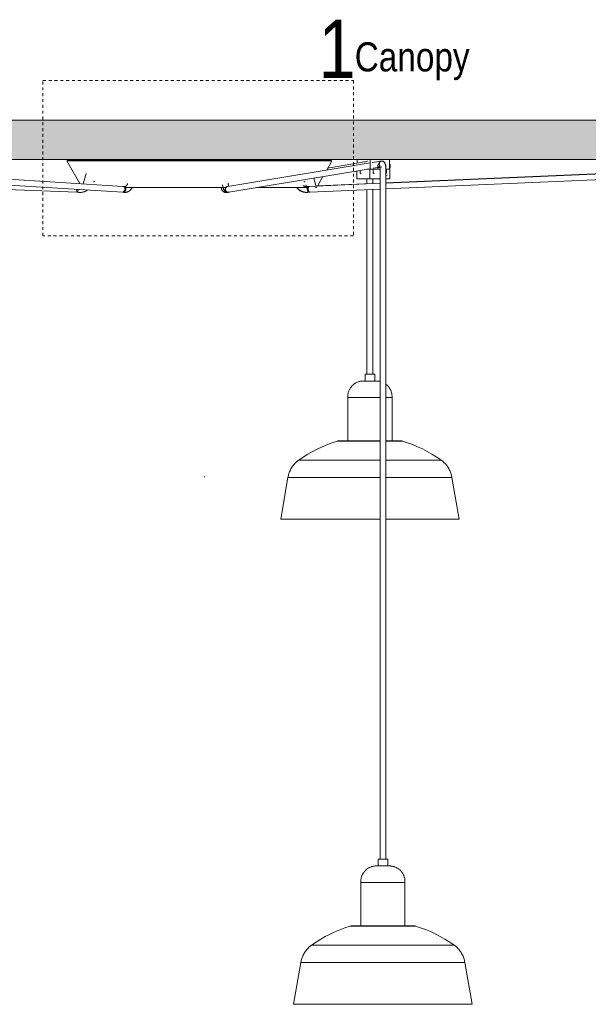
# Model space of a CAD drawing. Header units: millimetres. Extents: x 5395 to 9794, y 397 to 7363.
# Tile 4 of 7: x 6409 to 6995, y 1129 to 2144. Entities that reach past the tile are written whole.
import ezdxf

# ---------------------------------------------------------------- set-up
doc = ezdxf.new("R2010")
doc.units = ezdxf.units.MM
doc.linetypes.add('Dash', pattern=[6, 3, -3])
for name, color, linetype, lineweight in [('Lighthing Fixture Detail Wide Black', 7, 'Continuous', 20), ('Luminarias', 7, 'Continuous', 20), ('Notas de texto', 7, 'Continuous', 9), ('Techos', 7, 'Continuous', 9)]:
    doc.layers.add(name, color=color, linetype=linetype, lineweight=lineweight)
doc.layers.add('Lighthing Fixture Dim Grey Dash', color=7, linetype='Dash', lineweight=9, true_color=0xd2d2d2)
doc.styles.add('Arial Narrow_1', font='ARIALN.TTF', dxfattribs={"height": 60})
doc.styles.add('Arial Narrow_2', font='ARIALN.TTF', dxfattribs={"height": 30})

# ---------------------------------------------------------------- blocks, each defined once
blk = doc.blocks.new('64255-124-7L - 64314-44-7L SAMBA Black_ribbon beige pendant lamp ø450-7L-717037-Alzado_PDF')
at = {"layer": 'Luminarias', "lineweight": 9}
for p, q in [((6756.8, 2000), (6756.8, 1996.2)), ((6770.1, 2000), (6770.1, 1990)), ((6782.5, 2000), (6770.1, 2000)), ((6790.1, 2000), (6782.5, 2000)), ((6790.1, 1990), (6790.1, 2000)), ((6515.4, 1972.2), (6112.3, 1997.4)), ((6112.4, 1991.3), (6515.1, 1966.2)), ((6458.3, 1998.9), (6457.4, 1998.4)), ((6457.4, 1998.4), (6470.9, 1975)), ((6730.8, 1998.4), (6457.4, 1998.4)), ((6729.9, 1998.9), (6458.3, 1998.9)), ((6481.1, 1999.4), (6481, 1998.9)), ((6770.3, 1996.4), (6623.5, 1972.2)), ((6624.4, 1966.3), (6770.2, 1990.3)), ((6707.3, 1998.9), (6707.1, 1999.4)), ((6725.4, 1989), (6730.8, 1998.4)), ((6766.3, 1997.9), (6726.4, 1990.8)), ((6730.8, 1998.4), (6729.9, 1998.9)), ((6768.2, 1989.8), (6769.8, 1989.8)), ((6768.2, 1989.8), (6768.5, 1989.8)), ((6768.5, 1989.8), (6769.8, 1989.8)), ((6769.1, 1990), (6770.4, 1990)), ((6769.9, 1990), (6769.9, 1989.7)), ((6770.1, 1990), (6778, 1990)), ((6779.6, 1997.9), (6772.3, 1996.7)), ((6773.2, 1990), (6773.2, 1986)), ((6773.4, 1990.8), (6780.6, 1992)), ((6777.1, 1989.7), (6777.1, 1990)), ((6777.3, 1989.8), (6780.4, 1989.8)), ((6777.3, 1989.8), (6778.3, 1989.8)), ((6778, 1990), (6778, 1992.7)), ((6778.3, 1989.8), (6780.4, 1989.8)), ((6782.3, 1998.2), (6782.7, 1998.2)), ((6782.3, 1992.2), (6782.3, 1992.2)), ((7292.3, 1997.7), (6786.5, 1975.7)), ((7294.1, 1997.6), (6786.5, 1975.6)), ((6786.5, 1992.7), (6786.5, 1990)), ((6786.5, 1969.6), (7294.5, 1991.6)), ((6786.5, 1990), (6790.1, 1990)), ((6786.7, 1989.8), (6787.9, 1989.8)), ((6787, 1986), (6787, 1990)), ((6790.5, 1994.8), (6789.7, 1994.8)), ((6789.9, 1990.8), (6790.5, 1990.8)), ((6790.9, 1993.3), (6790.1, 1993.3)), ((6790.8, 1991.5), (6790.1, 1991.5)), ((6790.7, 1991.5), (6790.8, 1991.5)), ((6790.8, 1991.5), (6790.8, 1991.8)), ((6112.9, 1980.1), (6467.9, 1966.2)), ((6477.4, 1985.5), (6474.5, 1974.8)), ((6714.1, 1973.2), (6712.1, 1980.8)), ((6715.9, 1972.5), (6721.5, 1982.3)), ((6756.5, 1988.1), (6756.5, 1979.8)), ((6764.5, 1979.8), (6756.5, 1979.8)), ((6759.9, 1988.6), (6759.9, 1986)), ((6759.9, 1986), (6761.1, 1985)), ((6770.1, 1979.8), (6764.5, 1979.8)), ((6766.9, 1979.8), (6766.9, 1974.8)), ((6769.8, 1989.3), (6769.8, 1979.8)), ((6780.5, 1979.8), (6769.8, 1979.8)), ((6772.9, 1975.1), (6772.9, 1979.8)), ((6773.2, 1986), (6774.4, 1985)), ((6780.5, 1989.5), (6780.5, 1983.8)), ((6780.5, 1983.8), (6780.5, 1278.5)), ((6786.5, 1983.8), (6786.5, 1989.5)), ((6786.5, 1985.5), (6787, 1986)), ((6786.5, 1983.4), (6787.9, 1983.8)), ((6786.5, 1278.5), (6786.5, 1983.8)), ((6790.4, 1979.8), (6786.6, 1979.8)), ((6790.4, 1979.8), (6790.4, 1989.3)), ((6485.9, 1977.1), (6486.2, 1977.1)), ((6516.4, 1972.1), (6515.7, 1972.2)), ((6517.1, 1972), (6515.7, 1972.2)), ((6622.8, 1972), (6622.3, 1971.8)), ((6622.8, 1972), (6622.6, 1971.9)), ((6704.5, 1972.1), (6704, 1973.7)), ((6707.4, 1972.2), (6705.3, 1972)), ((6707.4, 1972.2), (6706.4, 1972.1)), ((6780.5, 1975.4), (6707.6, 1972.2)), ((6707.9, 1966.2), (6780.5, 1969.4)), ((6714.3, 1971.1), (6714.1, 1971.1)), ((6780.5, 1975.4), (6715.9, 1972.6)), ((6467.8, 1966.6), (6467.7, 1966.2)), ((6467.8, 1966.6), (6467.7, 1966.2)), ((6467.7, 1966.2), (6468.9, 1966.1)), ((6467.7, 1966.2), (6470, 1966)), ((6467.9, 1967.7), (6467.8, 1967.1)), ((6467.9, 1967.7), (6467.8, 1967.1)), ((6467.8, 1967.1), (6467.8, 1966.6)), ((6467.8, 1967.1), (6467.8, 1966.6)), ((6468, 1969.2), (6467.9, 1968.5)), ((6468, 1969.2), (6467.9, 1968.5)), ((6467.9, 1967.7), (6468, 1968.5)), ((6467.9, 1968.5), (6467.9, 1967.7)), ((6467.9, 1968.5), (6467.9, 1967.7)), ((6467.9, 1967.1), (6467.9, 1967.7)), ((6467.9, 1966.6), (6467.9, 1967.1)), ((6467.9, 1966.2), (6467.9, 1966.6)), ((6468, 1968.5), (6468, 1969.2)), ((6469.2, 1969.1), (6468.9, 1966.1)), ((6514.8, 1966.3), (6515.5, 1966.2)), ((6514.8, 1966.3), (6516.3, 1966)), ((6624.5, 1966.2), (6624.9, 1966.4)), ((6705.4, 1966), (6705.8, 1966.1)), ((6706, 1966), (6708.1, 1966.2)), ((6707, 1966.1), (6708.1, 1966.2)), ((6766.9, 1968.8), (6766.9, 1778.5)), ((6772.9, 1778.5), (6772.9, 1969.1)), ((6765, 1778.5), (6765, 1771.5)), ((6765.5, 1778.5), (6765, 1778.5)), ((6775, 1778.5), (6765.5, 1778.5)), ((6775, 1771.5), (6775, 1778.5)), ((6747.2, 1754.5), (6747.2, 1709.9)), ((6749.5, 1754.5), (6747.2, 1754.5)), ((6780.5, 1754.5), (6749.5, 1754.5)), ((6792.8, 1754.5), (6786.6, 1754.5)), ((6792.8, 1709.9), (6792.8, 1754.5)), ((6736.5, 1709.5), (6739.9, 1709.5)), ((6739.9, 1709.5), (6780.5, 1709.5)), ((6786.6, 1709.5), (6803.3, 1709.5)), ((6704, 1690), (6696.7, 1690)), ((6780.5, 1690), (6704, 1690)), ((6843.4, 1690), (6786.5, 1690)), ((6685.5, 1671.9), (6678, 1628.9)), ((6694.1, 1671.9), (6685.5, 1671.9)), ((6780.5, 1671.9), (6694.1, 1671.9)), ((6854.4, 1671.9), (6786.5, 1671.9)), ((6862, 1628.9), (6854.4, 1671.9)), ((6687.3, 1628.9), (6678, 1628.9)), ((6780.5, 1628.9), (6687.3, 1628.9)), ((6862, 1628.9), (6786.5, 1628.9)), ((6778.3, 1278.5), (6778.3, 1271.5)), ((6780.3, 1278.5), (6778.3, 1278.5)), ((6788.3, 1278.5), (6780.3, 1278.5)), ((6788.3, 1271.5), (6788.3, 1278.5)), ((6760.6, 1254.5), (6760.6, 1209.9)), ((6769.4, 1254.5), (6760.6, 1254.5)), ((6806.1, 1254.5), (6769.4, 1254.5)), ((6806.1, 1209.9), (6806.1, 1254.5)), ((6750.2, 1209.5), (6762.9, 1209.5)), ((6762.9, 1209.5), (6816.5, 1209.5)), ((6806.1, 1209.9), (6806.1, 1209.9)), ((6738.5, 1190), (6709.9, 1190)), ((6856.5, 1190), (6738.5, 1190)), ((6698.9, 1171.9), (6691.3, 1128.9)), ((6731.8, 1171.9), (6698.9, 1171.9)), ((6867.8, 1171.9), (6731.8, 1171.9)), ((6875.3, 1128.9), (6867.8, 1171.9)), ((6727.2, 1128.9), (6691.3, 1128.9)), ((6875.3, 1128.9), (6727.2, 1128.9))]:
    blk.add_line(p, q, dxfattribs=at)
at = {"layer": 'Luminarias', "lineweight": 9, "flags": 128}
for points in [[(6481.1, 1999.4), (6481.1, 1999.5), (6481.1, 1999.5), (6481.1, 1999.5), (6481.1, 1999.5), (6481.2, 1999.6), (6481.2, 1999.6), (6481.2, 1999.6), (6481.2, 1999.6), (6481.2, 1999.7), (6481.2, 1999.7), (6481.3, 1999.7), (6481.3, 1999.7), (6481.3, 1999.8), (6481.3, 1999.8), (6481.3, 1999.8), (6481.4, 1999.8), (6481.4, 1999.9), (6481.4, 1999.9), (6481.4, 1999.9), (6481.5, 1999.9), (6481.5, 1999.9), (6481.5, 1999.9), (6481.6, 1999.9), (6481.6, 2000), (6481.6, 2000), (6481.6, 2000), (6481.7, 2000), (6481.7, 2000), (6481.7, 2000), (6481.8, 2000), (6481.8, 2000), (6481.8, 2000), (6481.9, 2000)], [(6706.4, 2000), (6706.4, 2000), (6706.4, 2000), (6706.5, 2000), (6706.5, 2000), (6706.5, 2000), (6706.6, 2000), (6706.6, 2000), (6706.6, 2000), (6706.6, 1999.9), (6706.7, 1999.9), (6706.7, 1999.9), (6706.7, 1999.9), (6706.8, 1999.9), (6706.8, 1999.9), (6706.8, 1999.9), (6706.8, 1999.8), (6706.9, 1999.8), (6706.9, 1999.8), (6706.9, 1999.8), (6706.9, 1999.8), (6706.9, 1999.7), (6707, 1999.7), (6707, 1999.7), (6707, 1999.7), (6707, 1999.6), (6707, 1999.6), (6707.1, 1999.6), (6707.1, 1999.6), (6707.1, 1999.5), (6707.1, 1999.5), (6707.1, 1999.5), (6707.1, 1999.4), (6707.1, 1999.4)], [(6767.4, 1998.1), (6767.1, 1998.1), (6765.4, 1997.6), (6764.8, 1997.4)], [(6771.6, 1989.8), (6771.4, 1989.8), (6771.1, 1989.8), (6770.7, 1989.8), (6770.4, 1989.8), (6770, 1989.8), (6769.6, 1989.8), (6769.2, 1989.8), (6768.9, 1989.8), (6768.5, 1989.8), (6768.1, 1989.8), (6767.7, 1989.8), (6767.3, 1989.8), (6767, 1989.8)], [(6768.3, 1989.8), (6768.6, 1989.8), (6769, 1989.8)], [(6769, 1989.8), (6769.3, 1989.8), (6769.7, 1989.8)], [(6769.8, 1989.3), (6769.8, 1989.3), (6769.8, 1989.3), (6769.8, 1989.3), (6769.8, 1989.3), (6769.8, 1989.4), (6769.8, 1989.4), (6769.8, 1989.4), (6769.8, 1989.4), (6769.8, 1989.4), (6769.8, 1989.5), (6769.9, 1989.5), (6769.9, 1989.5), (6769.9, 1989.5), (6769.9, 1989.5), (6769.9, 1989.6), (6769.9, 1989.6), (6769.9, 1989.6), (6769.9, 1989.6), (6769.9, 1989.6), (6770, 1989.6), (6770, 1989.6), (6770, 1989.7), (6770, 1989.7), (6770, 1989.7), (6770, 1989.7), (6770.1, 1989.7), (6770.1, 1989.7), (6770.1, 1989.7), (6770.1, 1989.7), (6770.1, 1989.7), (6770.2, 1989.7), (6770.2, 1989.8), (6770.2, 1989.8), (6770.2, 1989.8), (6770.2, 1989.8), (6770.2, 1989.8), (6770.3, 1989.8), (6770.3, 1989.8), (6770.3, 1989.8), (6770.3, 1989.8)], [(6780.5, 1989.8), (6780.1, 1989.8), (6779.7, 1989.8), (6779.3, 1989.8), (6778.9, 1989.8), (6778.5, 1989.8), (6778.1, 1989.8), (6777.8, 1989.8), (6777.4, 1989.8), (6777, 1989.8), (6776.6, 1989.8), (6776.3, 1989.8), (6775.9, 1989.8), (6775.6, 1989.8), (6775.2, 1989.8), (6774.9, 1989.8), (6774.6, 1989.8), (6774.2, 1989.8), (6773.9, 1989.8), (6773.6, 1989.8), (6773.4, 1989.8), (6773.1, 1989.8), (6772.8, 1989.8), (6772.6, 1989.8), (6772.3, 1989.8), (6772.1, 1989.8), (6771.9, 1989.8), (6771.7, 1989.8), (6771.5, 1989.8), (6771.3, 1989.8), (6771.1, 1989.8), (6771, 1989.8), (6770.8, 1989.8), (6770.7, 1989.8), (6770.6, 1989.8), (6770.5, 1989.8), (6770.5, 1989.8), (6770.4, 1989.8), (6770.4, 1989.8), (6770.3, 1989.8), (6770.3, 1989.8), (6770.3, 1989.8)], [(6770.3, 1989.8), (6770.3, 1989.8), (6770.3, 1989.8), (6770.4, 1989.8), (6770.4, 1989.8), (6770.5, 1989.8), (6770.6, 1989.8), (6770.7, 1989.8), (6770.8, 1989.8), (6770.9, 1989.8), (6771.1, 1989.8), (6771.2, 1989.8), (6771.4, 1989.8), (6771.6, 1989.8), (6771.8, 1989.8), (6772, 1989.8), (6772.3, 1989.8), (6772.5, 1989.8), (6772.7, 1989.8), (6773, 1989.8)], [(6777.3, 1989.8), (6777.7, 1989.8), (6777.8, 1989.8)], [(6777.8, 1989.8), (6778.2, 1989.8), (6778.6, 1989.8), (6778.9, 1989.8), (6779.3, 1989.8), (6779.7, 1989.8), (6780.1, 1989.8), (6780.4, 1989.8)], [(6782.3, 1998.2), (6780.5, 1998.1), (6778.7, 1997.6), (6778.1, 1997.4)], [(6780, 1993.6), (6780, 1993.6), (6780, 1993.6), (6780, 1993.5), (6780, 1993.5), (6780, 1993.4), (6780.1, 1993.3), (6780.1, 1993.2), (6780.1, 1993.1), (6780.1, 1993), (6780.2, 1992.8), (6780.2, 1992.7), (6780.2, 1992.5), (6780.2, 1992.4), (6780.3, 1992.2), (6780.3, 1992.1), (6780.3, 1991.9), (6780.3, 1991.7), (6780.4, 1991.5), (6780.4, 1991.3), (6780.4, 1991.1), (6780.4, 1990.9), (6780.4, 1990.7), (6780.4, 1990.5), (6780.4, 1990.3), (6780.4, 1990.1), (6780.5, 1989.9), (6780.5, 1989.7), (6780.5, 1989.5)], [(6782.3, 1992.2), (6781.5, 1992.1), (6781.1, 1992)], [(6784.7, 1997.2), (6784.9, 1997), (6785.1, 1996.7), (6785.2, 1996.5), (6785.3, 1996.3), (6785.4, 1996.1), (6785.5, 1995.9), (6785.6, 1995.7), (6785.7, 1995.4), (6785.7, 1995.2), (6785.8, 1995), (6785.9, 1994.8), (6785.9, 1994.6), (6786, 1994.4), (6786, 1994.1), (6786.1, 1993.9), (6786.1, 1993.7), (6786.2, 1993.4), (6786.2, 1993.2), (6786.2, 1992.9), (6786.3, 1992.7), (6786.3, 1992.5), (6786.3, 1992.2), (6786.3, 1991.9), (6786.4, 1991.7), (6786.4, 1991.4), (6786.4, 1991.2), (6786.4, 1990.9), (6786.4, 1990.6), (6786.4, 1990.4), (6786.4, 1990.1), (6786.5, 1989.8), (6786.5, 1989.5), (6786.5, 1989.5)], [(6789.9, 1989.8), (6789.9, 1989.8), (6789.9, 1989.8), (6789.8, 1989.8), (6789.8, 1989.8), (6789.7, 1989.8), (6789.6, 1989.8), (6789.5, 1989.8), (6789.4, 1989.8), (6789.3, 1989.8), (6789.1, 1989.8), (6789, 1989.8), (6788.8, 1989.8), (6788.6, 1989.8), (6788.4, 1989.8), (6788.2, 1989.8), (6788, 1989.8), (6787.7, 1989.8), (6787.5, 1989.8), (6787.2, 1989.8), (6786.9, 1989.8), (6786.6, 1989.8), (6786.4, 1989.8)], [(6787.1, 1989.8), (6787.4, 1989.8), (6787.7, 1989.8), (6787.9, 1989.8), (6788.1, 1989.8), (6788.3, 1989.8), (6788.5, 1989.8), (6788.7, 1989.8), (6788.9, 1989.8), (6789.1, 1989.8), (6789.2, 1989.8), (6789.4, 1989.8), (6789.5, 1989.8), (6789.6, 1989.8), (6789.7, 1989.8), (6789.7, 1989.8), (6789.8, 1989.8), (6789.9, 1989.8), (6789.9, 1989.8), (6789.9, 1989.8), (6789.9, 1989.8)], [(6789.9, 1989.8), (6789.9, 1989.8), (6789.9, 1989.8), (6790, 1989.8), (6790, 1989.8), (6790, 1989.8), (6790, 1989.8), (6790, 1989.8), (6790, 1989.7), (6790.1, 1989.7), (6790.1, 1989.7), (6790.1, 1989.7), (6790.1, 1989.7), (6790.1, 1989.7), (6790.2, 1989.7), (6790.2, 1989.7), (6790.2, 1989.7), (6790.2, 1989.7), (6790.2, 1989.6), (6790.2, 1989.6), (6790.3, 1989.6), (6790.3, 1989.6), (6790.3, 1989.6), (6790.3, 1989.6), (6790.3, 1989.6), (6790.3, 1989.5), (6790.3, 1989.5), (6790.3, 1989.5), (6790.3, 1989.5), (6790.4, 1989.5), (6790.4, 1989.5), (6790.4, 1989.4), (6790.4, 1989.4), (6790.4, 1989.4), (6790.4, 1989.4), (6790.4, 1989.4), (6790.4, 1989.3), (6790.4, 1989.3), (6790.4, 1989.3), (6790.4, 1989.3), (6790.4, 1989.3)], [(6485.1, 1976.7), (6485.1, 1976.7), (6485.1, 1976.8), (6485.2, 1976.8), (6485.2, 1976.8), (6485.2, 1976.9), (6485.3, 1976.9), (6485.3, 1976.9), (6485.3, 1976.9), (6485.3, 1976.9), (6485.4, 1977), (6485.4, 1977), (6485.5, 1977), (6485.5, 1977), (6485.5, 1977), (6485.6, 1977), (6485.6, 1977.1), (6485.6, 1977.1), (6485.7, 1977.1), (6485.7, 1977.1), (6485.8, 1977.1), (6485.8, 1977.1), (6485.8, 1977.1), (6485.9, 1977.1)], [(6486.3, 1977.1), (6486, 1977.1), (6485.9, 1977.1), (6485.9, 1977.1)], [(6517.3, 1972), (6517.3, 1972), (6517.2, 1972), (6517.1, 1972)], [(6517.3, 1972), (6517.4, 1972), (6517.5, 1972), (6517.6, 1972), (6517.7, 1972), (6517.7, 1972), (6517.8, 1972.1), (6517.9, 1972.1), (6518, 1972.2), (6518.2, 1972.2), (6518.3, 1972.3), (6518.4, 1972.4), (6518.5, 1972.5), (6518.7, 1972.6), (6518.8, 1972.7), (6518.9, 1972.9), (6519.1, 1973), (6519.2, 1973.2), (6519.3, 1973.4), (6519.5, 1973.6), (6519.6, 1973.8), (6519.7, 1974), (6519.9, 1974.3), (6520, 1974.5), (6520.1, 1974.8), (6520.2, 1975)], [(6517.3, 1966), (6517.8, 1966), (6518.3, 1966), (6518.7, 1966.1), (6519.2, 1966.2), (6519.6, 1966.3), (6520, 1966.5), (6520.4, 1966.7), (6520.9, 1966.9), (6521.3, 1967.1), (6521.6, 1967.3), (6522, 1967.6), (6522.4, 1967.9), (6522.7, 1968.2), (6523, 1968.5), (6523.3, 1968.8), (6523.7, 1969.2), (6523.9, 1969.5), (6524.2, 1969.9), (6524.5, 1970.3), (6524.7, 1970.7), (6525, 1971.1), (6525.2, 1971.5)], [(6517.4, 1966), (6517.8, 1966), (6518.3, 1966), (6518.7, 1966.1), (6519.2, 1966.2), (6519.6, 1966.3), (6520.1, 1966.5), (6520.5, 1966.7), (6520.9, 1966.9), (6521.3, 1967.1), (6521.7, 1967.3), (6522, 1967.6), (6522.4, 1967.9), (6522.7, 1968.2), (6523.1, 1968.5), (6523.4, 1968.8), (6523.7, 1969.2), (6524, 1969.5), (6524.3, 1969.9), (6524.5, 1970.3), (6524.8, 1970.7), (6525, 1971.1)], [(6517.4, 1971.1), (6521.2, 1971.1), (6525.1, 1971.1), (6529.1, 1971.1), (6533.2, 1971.1), (6537.4, 1971.1), (6541.7, 1971.1), (6546.1, 1971.1), (6550.5, 1971.1), (6555, 1971.1), (6559.6, 1971.1), (6564.2, 1971.1), (6568.9, 1971.1), (6573.7, 1971.1), (6578.4, 1971.1), (6583.2, 1971.1), (6588, 1971.1), (6592.8, 1971.1), (6597.6, 1971.1), (6602.4, 1971.1), (6607.2, 1971.1), (6612, 1971.1), (6616.7, 1971.1), (6621.4, 1971.1)], [(6621.1, 1966), (6620.5, 1966), (6619.9, 1966.2), (6619.4, 1966.4), (6618.9, 1966.7), (6618.6, 1967), (6618.3, 1967.3), (6618.1, 1967.6), (6617.8, 1967.9), (6617.7, 1968.1), (6617.5, 1968.4), (6617.4, 1968.7), (6617.2, 1969), (6617.1, 1969.3), (6617, 1969.6), (6616.9, 1969.9), (6616.8, 1970.3), (6616.7, 1970.6), (6616.6, 1970.9), (6616.6, 1971)], [(6623.2, 1966), (6622.6, 1966), (6622, 1966.2), (6621.5, 1966.4), (6621.1, 1966.6), (6620.7, 1966.9), (6620.4, 1967.2), (6620.1, 1967.5), (6619.9, 1967.8), (6619.7, 1968.1), (6619.6, 1968.4), (6619.4, 1968.6), (6619.3, 1968.9), (6619.1, 1969.2), (6619, 1969.6), (6618.9, 1969.9), (6618.8, 1970.2), (6618.7, 1970.5), (6618.6, 1970.9), (6618.5, 1971.2), (6618.4, 1971.6), (6618.3, 1971.9), (6618.3, 1972.3), (6618.2, 1972.7), (6618.1, 1973.1), (6618.1, 1973.5), (6618, 1973.9)], [(6624.4, 1972.3), (6624.3, 1972.6), (6624.3, 1972.8), (6624.2, 1973.1), (6624.2, 1973.3), (6624.1, 1973.6), (6624.1, 1973.9), (6624, 1974.2), (6624, 1974.6), (6623.9, 1974.9), (6623.9, 1975.2), (6623.8, 1975.6)], [(6653.5, 1971.1), (6656.9, 1971.1), (6661, 1971.1), (6664.9, 1971.1), (6668.8, 1971.1), (6672.5, 1971.1), (6676.1, 1971.1), (6679.5, 1971.1), (6682.8, 1971.1), (6686, 1971.1), (6689.1, 1971.1), (6691.9, 1971.1), (6694.7, 1971.1), (6697.2, 1971.1), (6699.6, 1971.1), (6701.8, 1971.1), (6703.9, 1971.1), (6705.8, 1971.1), (6706.7, 1971.1)], [(6694.3, 1971.1), (6694.7, 1970.6), (6695, 1970.2), (6695.4, 1969.8), (6695.7, 1969.5), (6696.1, 1969.1), (6696.5, 1968.8), (6696.9, 1968.4), (6697.3, 1968.1), (6697.8, 1967.8), (6698.2, 1967.6), (6698.7, 1967.3), (6699.2, 1967.1), (6699.6, 1966.9), (6700.1, 1966.7), (6700.6, 1966.5), (6701.1, 1966.4), (6701.6, 1966.2), (6702.1, 1966.1), (6702.6, 1966.1), (6703.2, 1966), (6703.7, 1966), (6704.2, 1966)], [(6694.9, 1971.1), (6695.2, 1970.6), (6695.5, 1970.2), (6695.9, 1969.8), (6696.3, 1969.5), (6696.7, 1969.1), (6697.1, 1968.8), (6697.5, 1968.4), (6697.9, 1968.1), (6698.3, 1967.8), (6698.8, 1967.6), (6699.3, 1967.3), (6699.7, 1967.1), (6700.2, 1966.9), (6700.7, 1966.7), (6701.2, 1966.5), (6701.7, 1966.4), (6702.2, 1966.2), (6702.7, 1966.1), (6703.2, 1966.1), (6703.7, 1966), (6704.3, 1966), (6704.7, 1966)], [(6704.7, 1972), (6704.5, 1972), (6704.2, 1972), (6704, 1972), (6703.7, 1972.1), (6703.5, 1972.1), (6703.2, 1972.2), (6703, 1972.2), (6702.7, 1972.3), (6702.5, 1972.4), (6702.2, 1972.5), (6702, 1972.7), (6701.8, 1972.8), (6701.5, 1972.9), (6701.3, 1973.1), (6701.1, 1973.2)], [(6702.4, 1977.1), (6702.3, 1977.1), (6702, 1977.1), (6701.8, 1977.1)], [(6701.9, 1977.1), (6702.2, 1977.1), (6702.4, 1977.1), (6702.4, 1977.1)], [(6702.4, 1977.1), (6702.4, 1977.1), (6702.4, 1977.1), (6702.5, 1977.1), (6702.5, 1977.1), (6702.6, 1977.1), (6702.6, 1977.1), (6702.6, 1977.1), (6702.7, 1977), (6702.7, 1977), (6702.7, 1977), (6702.8, 1977), (6702.8, 1977), (6702.8, 1977), (6702.9, 1976.9), (6702.9, 1976.9), (6702.9, 1976.9), (6703, 1976.9), (6703, 1976.8), (6703, 1976.8), (6703.1, 1976.8), (6703.1, 1976.8), (6703.1, 1976.7), (6703.1, 1976.7)], [(6705.3, 1972), (6705.1, 1972), (6704.8, 1972), (6704.7, 1972)], [(6713.7, 1971.1), (6713.8, 1971.1), (6714.2, 1971.1), (6714.4, 1971.1), (6714.4, 1971.1)], [(6714.1, 1973.2), (6714.1, 1973.2), (6714.2, 1973.2), (6714.2, 1973.2), (6714.2, 1973.1), (6714.2, 1973.1), (6714.2, 1973.1), (6714.2, 1973.1), (6714.2, 1973.1), (6714.2, 1973.1), (6714.2, 1973), (6714.2, 1973), (6714.3, 1973), (6714.3, 1973), (6714.3, 1973), (6714.3, 1973), (6714.3, 1973), (6714.3, 1972.9), (6714.3, 1972.9), (6714.4, 1972.9), (6714.4, 1972.9), (6714.4, 1972.9), (6714.4, 1972.9), (6714.4, 1972.9), (6714.4, 1972.9), (6714.5, 1972.9), (6714.5, 1972.9), (6714.5, 1972.9), (6714.5, 1972.9), (6714.5, 1972.9), (6714.6, 1972.9), (6714.6, 1972.9), (6714.6, 1972.9), (6714.6, 1972.9)], [(6715.3, 1971.5), (6715.2, 1971.5), (6715.2, 1971.4), (6715.2, 1971.4), (6715.2, 1971.4), (6715.1, 1971.3), (6715.1, 1971.3), (6715.1, 1971.3), (6715, 1971.3), (6715, 1971.2), (6715, 1971.2), (6714.9, 1971.2), (6714.9, 1971.2), (6714.9, 1971.2), (6714.8, 1971.2), (6714.8, 1971.1), (6714.8, 1971.1), (6714.7, 1971.1), (6714.7, 1971.1), (6714.6, 1971.1), (6714.6, 1971.1), (6714.6, 1971.1), (6714.5, 1971.1), (6714.5, 1971.1), (6714.4, 1971.1)], [(6470, 1966), (6470.6, 1966), (6471.1, 1966), (6471.3, 1966)], [(6471.3, 1966), (6471.9, 1966), (6472.4, 1966), (6473, 1966.1), (6473.5, 1966.1), (6474.1, 1966.2), (6474.6, 1966.4), (6475.1, 1966.5), (6475.7, 1966.7), (6476.2, 1966.9), (6476.7, 1967.1), (6477.2, 1967.3), (6477.7, 1967.5), (6478.2, 1967.8), (6478.6, 1968.1), (6479.1, 1968.4)], [(6517.3, 1966), (6516.9, 1966), (6516.4, 1966), (6516.3, 1966)], [(6517.4, 1966), (6516.9, 1966), (6516.4, 1966)], [(6621.1, 1966), (6621.7, 1966), (6622.3, 1966.2)], [(6623.2, 1966), (6623.8, 1966), (6624.3, 1966.2), (6624.5, 1966.2)], [(6704.2, 1966), (6704.7, 1966), (6705.2, 1966), (6705.4, 1966)], [(6704.7, 1966), (6705.3, 1966), (6705.8, 1966), (6706, 1966)], [(6747.2, 1754.5), (6747.2, 1755.2), (6747.2, 1755.8), (6747.2, 1756.5), (6747.3, 1757.1), (6747.3, 1757.7), (6747.4, 1758.4), (6747.6, 1759), (6747.7, 1759.6), (6747.9, 1760.2), (6748.1, 1760.9), (6748.3, 1761.5), (6748.6, 1762), (6748.9, 1762.6), (6749.2, 1763.2), (6749.5, 1763.7), (6749.8, 1764.3), (6750.2, 1764.8), (6750.6, 1765.3), (6751, 1765.8), (6751.4, 1766.3), (6751.8, 1766.8), (6752.3, 1767.2), (6752.8, 1767.7), (6753.3, 1768.1), (6753.8, 1768.5), (6754.3, 1768.8), (6754.8, 1769.2), (6755.4, 1769.5), (6756, 1769.8), (6756.5, 1770.1), (6757.1, 1770.3), (6757.7, 1770.6), (6758.3, 1770.8), (6759, 1771), (6759.6, 1771.1), (6760.2, 1771.2), (6760.8, 1771.4), (6761.5, 1771.4), (6762.1, 1771.5), (6762.8, 1771.5), (6763.2, 1771.5)], [(6763.9, 1771.5), (6763.8, 1771.5), (6763.7, 1771.5), (6763.6, 1771.5), (6763.5, 1771.5), (6763.5, 1771.5), (6763.4, 1771.5), (6763.3, 1771.5), (6763.3, 1771.5), (6763.3, 1771.5), (6763.2, 1771.5), (6763.2, 1771.5), (6763.2, 1771.5)], [(6763.2, 1771.5), (6763.2, 1771.5), (6763.3, 1771.5), (6763.3, 1771.5), (6763.3, 1771.5), (6763.4, 1771.5), (6763.4, 1771.5), (6763.5, 1771.5), (6763.6, 1771.5), (6763.7, 1771.5), (6763.8, 1771.5), (6763.9, 1771.5), (6764, 1771.5), (6764.1, 1771.5), (6764.3, 1771.5), (6764.4, 1771.5), (6764.6, 1771.5), (6764.7, 1771.5), (6764.9, 1771.5), (6765.1, 1771.5), (6765.3, 1771.5), (6765.5, 1771.5), (6765.7, 1771.5), (6765.9, 1771.5), (6766.1, 1771.5), (6766.3, 1771.5), (6766.6, 1771.5), (6766.8, 1771.5), (6767, 1771.5), (6767.3, 1771.5), (6767.5, 1771.5), (6767.8, 1771.5), (6768, 1771.5), (6768.3, 1771.5), (6768.6, 1771.5), (6768.8, 1771.5), (6769.1, 1771.5), (6769.4, 1771.5), (6769.6, 1771.5), (6769.9, 1771.5), (6770.2, 1771.5), (6770.4, 1771.5), (6770.7, 1771.5), (6771, 1771.5), (6771.3, 1771.5), (6771.5, 1771.5), (6771.8, 1771.5), (6772, 1771.5), (6772.3, 1771.5), (6772.5, 1771.5), (6772.8, 1771.5), (6773, 1771.5), (6773.3, 1771.5), (6773.5, 1771.5), (6773.7, 1771.5), (6774, 1771.5), (6774.2, 1771.5), (6774.4, 1771.5), (6774.6, 1771.5), (6774.8, 1771.5), (6775, 1771.5), (6775.1, 1771.5), (6775.3, 1771.5), (6775.5, 1771.5), (6775.6, 1771.5), (6775.8, 1771.5), (6775.9, 1771.5), (6776, 1771.5), (6776, 1771.5)], [(6776.7, 1771.5), (6776.7, 1771.5), (6776.7, 1771.5), (6776.7, 1771.5), (6776.6, 1771.5), (6776.6, 1771.5), (6776.5, 1771.5), (6776.5, 1771.5), (6776.4, 1771.5), (6776.3, 1771.5), (6776.2, 1771.5), (6776.1, 1771.5), (6776, 1771.5), (6775.8, 1771.5), (6775.7, 1771.5), (6775.5, 1771.5), (6775.4, 1771.5), (6775.2, 1771.5), (6775.1, 1771.5), (6774.9, 1771.5), (6774.7, 1771.5), (6774.5, 1771.5), (6774.3, 1771.5), (6774.1, 1771.5), (6773.9, 1771.5), (6773.6, 1771.5), (6773.4, 1771.5), (6773.2, 1771.5), (6772.9, 1771.5), (6772.7, 1771.5), (6772.4, 1771.5), (6772.2, 1771.5), (6771.9, 1771.5), (6771.7, 1771.5), (6771.4, 1771.5), (6771.1, 1771.5), (6770.9, 1771.5), (6770.6, 1771.5), (6770.3, 1771.5), (6770.1, 1771.5), (6769.8, 1771.5), (6769.5, 1771.5), (6769.2, 1771.5), (6769, 1771.5), (6768.7, 1771.5), (6768.4, 1771.5), (6768.2, 1771.5), (6767.9, 1771.5), (6767.7, 1771.5), (6767.4, 1771.5), (6767.2, 1771.5), (6766.9, 1771.5), (6766.7, 1771.5), (6766.5, 1771.5), (6766.2, 1771.5), (6766, 1771.5), (6765.8, 1771.5), (6765.6, 1771.5), (6765.4, 1771.5), (6765.2, 1771.5), (6765, 1771.5), (6764.8, 1771.5), (6764.7, 1771.5), (6764.5, 1771.5), (6764.3, 1771.5), (6764.2, 1771.5), (6764.1, 1771.5), (6763.9, 1771.5), (6763.9, 1771.5)], [(6776, 1771.5), (6776.2, 1771.5), (6776.3, 1771.5), (6776.4, 1771.5), (6776.4, 1771.5), (6776.5, 1771.5), (6776.6, 1771.5), (6776.6, 1771.5), (6776.7, 1771.5), (6776.7, 1771.5), (6776.7, 1771.5), (6776.7, 1771.5), (6776.7, 1771.5)], [(6776.7, 1771.5), (6777.4, 1771.5), (6778, 1771.5), (6778.6, 1771.4), (6779.3, 1771.3), (6779.9, 1771.2), (6780.5, 1771.1)], [(6786.5, 1768.3), (6786.8, 1768), (6787.3, 1767.6), (6787.8, 1767.1), (6788.2, 1766.7), (6788.7, 1766.2), (6789.1, 1765.7), (6789.5, 1765.2), (6789.9, 1764.7), (6790.2, 1764.2), (6790.6, 1763.6), (6790.9, 1763), (6791.2, 1762.5), (6791.4, 1761.9), (6791.7, 1761.3), (6791.9, 1760.7), (6792.1, 1760.1), (6792.3, 1759.5), (6792.4, 1758.8), (6792.5, 1758.2), (6792.6, 1757.6), (6792.7, 1756.9), (6792.8, 1756.3), (6792.8, 1755.7), (6792.8, 1755), (6792.8, 1754.5)], [(6696.6, 1690), (6701.2, 1693.1), (6705.9, 1696), (6710.7, 1698.7), (6715.6, 1701.3), (6720.6, 1703.6), (6725.7, 1705.8), (6730.9, 1707.7), (6736.1, 1709.4), (6736.5, 1709.5)], [(6736.5, 1709.5), (6736.8, 1709.6), (6737.1, 1709.7), (6737.4, 1709.8), (6737.8, 1709.8), (6738.1, 1709.8), (6738.4, 1709.9), (6738.7, 1709.9), (6738.9, 1709.9)], [(6742, 1709.9), (6741.5, 1709.9), (6741, 1709.9), (6740.6, 1709.9), (6740.2, 1709.9), (6739.9, 1709.9), (6739.6, 1709.9), (6739.3, 1709.9), (6739.1, 1709.9), (6739, 1709.9), (6738.9, 1709.9), (6738.9, 1709.9), (6738.9, 1709.9)], [(6738.9, 1709.9), (6738.9, 1709.9), (6739, 1709.9), (6739.1, 1709.9), (6739.3, 1709.9), (6739.5, 1709.9), (6739.8, 1709.9), (6740.1, 1709.9), (6740.4, 1709.9), (6740.9, 1709.9), (6741.3, 1709.9), (6741.8, 1709.9), (6742.4, 1709.9), (6742.8, 1709.9)], [(6780.5, 1709.9), (6780.1, 1709.9), (6778.9, 1709.9), (6777.7, 1709.9), (6776.5, 1709.9), (6775.3, 1709.9), (6774, 1709.9), (6772.8, 1709.9), (6771.6, 1709.9), (6770.3, 1709.9), (6769.1, 1709.9), (6767.8, 1709.9), (6766.6, 1709.9), (6765.4, 1709.9), (6764.1, 1709.9), (6762.9, 1709.9), (6761.7, 1709.9), (6760.5, 1709.9), (6759.3, 1709.9), (6758.2, 1709.9), (6757, 1709.9), (6755.9, 1709.9), (6754.8, 1709.9), (6753.7, 1709.9), (6752.7, 1709.9), (6751.7, 1709.9), (6750.7, 1709.9), (6749.7, 1709.9), (6748.8, 1709.9), (6747.9, 1709.9), (6747, 1709.9), (6746.2, 1709.9), (6745.4, 1709.9), (6744.7, 1709.9), (6744, 1709.9), (6743.3, 1709.9), (6742.7, 1709.9), (6742.1, 1709.9), (6742, 1709.9)], [(6801.1, 1709.9), (6801.1, 1709.9), (6801, 1709.9), (6800.9, 1709.9), (6800.7, 1709.9), (6800.5, 1709.9), (6800.2, 1709.9), (6799.9, 1709.9), (6799.5, 1709.9), (6799.1, 1709.9), (6798.6, 1709.9), (6798.1, 1709.9), (6797.6, 1709.9), (6797, 1709.9), (6796.3, 1709.9), (6795.7, 1709.9), (6794.9, 1709.9), (6794.2, 1709.9), (6793.4, 1709.9), (6792.5, 1709.9), (6791.7, 1709.9), (6790.8, 1709.9), (6789.8, 1709.9), (6788.8, 1709.9), (6787.8, 1709.9), (6786.8, 1709.9), (6786.5, 1709.9)], [(6797.3, 1709.9), (6797.8, 1709.9), (6797.9, 1709.9)], [(6797.9, 1709.9), (6798.5, 1709.9), (6798.9, 1709.9), (6799.4, 1709.9), (6799.8, 1709.9), (6800.1, 1709.9), (6800.4, 1709.9), (6800.6, 1709.9), (6800.8, 1709.9), (6801, 1709.9), (6801.1, 1709.9), (6801.1, 1709.9), (6801.1, 1709.9)], [(6801.1, 1709.9), (6801.4, 1709.9), (6801.7, 1709.9), (6802, 1709.8), (6802.4, 1709.8), (6802.7, 1709.7), (6803, 1709.7), (6803.3, 1709.6), (6803.4, 1709.5)], [(6803.4, 1709.5), (6808.7, 1707.8), (6813.9, 1705.9), (6819, 1703.8), (6824, 1701.5), (6828.9, 1698.9), (6833.7, 1696.2), (6838.4, 1693.3), (6843, 1690.2), (6843.4, 1690)], [(6685.5, 1671.9), (6685.7, 1672.9), (6685.9, 1674), (6686.2, 1675), (6686.5, 1676), (6686.8, 1677), (6687.2, 1678), (6687.6, 1679), (6688, 1680), (6688.5, 1681), (6689.1, 1681.9), (6689.6, 1682.8), (6690.2, 1683.7), (6690.9, 1684.5), (6691.6, 1685.4), (6692.3, 1686.2), (6693, 1686.9), (6693.8, 1687.7), (6694.6, 1688.4), (6695.4, 1689.1), (6696.2, 1689.7), (6696.6, 1690)], [(6843.4, 1690), (6844.2, 1689.4), (6845.1, 1688.7), (6845.9, 1688), (6846.6, 1687.3), (6847.4, 1686.5), (6848.1, 1685.7), (6848.8, 1684.9), (6849.5, 1684), (6850.1, 1683.2), (6850.7, 1682.3), (6851.2, 1681.3), (6851.7, 1680.4), (6852.2, 1679.4), (6852.6, 1678.5), (6853, 1677.5), (6853.4, 1676.5), (6853.7, 1675.4), (6854, 1674.4), (6854.2, 1673.4), (6854.4, 1672.3), (6854.4, 1671.9)], [(6760.6, 1254.5), (6760.5, 1255.2), (6760.5, 1255.8), (6760.6, 1256.5), (6760.6, 1257.1), (6760.7, 1257.7), (6760.8, 1258.4), (6760.9, 1259), (6761.1, 1259.6), (6761.2, 1260.2), (6761.4, 1260.9), (6761.7, 1261.5), (6761.9, 1262), (6762.2, 1262.6), (6762.5, 1263.2), (6762.8, 1263.7), (6763.2, 1264.3), (6763.5, 1264.8), (6763.9, 1265.3), (6764.3, 1265.8), (6764.7, 1266.3), (6765.2, 1266.8), (6765.6, 1267.2), (6766.1, 1267.7), (6766.6, 1268.1), (6767.1, 1268.5), (6767.6, 1268.8), (6768.2, 1269.2), (6768.7, 1269.5), (6769.3, 1269.8), (6769.9, 1270.1), (6770.5, 1270.3), (6771.1, 1270.6), (6771.7, 1270.8), (6772.3, 1271), (6772.9, 1271.1), (6773.5, 1271.2), (6774.2, 1271.4), (6774.8, 1271.4), (6775.5, 1271.5), (6776.1, 1271.5), (6776.6, 1271.5)], [(6779.2, 1271.5), (6779, 1271.5), (6778.8, 1271.5), (6778.6, 1271.5), (6778.4, 1271.5), (6778.2, 1271.5), (6778.1, 1271.5), (6777.9, 1271.5), (6777.7, 1271.5), (6777.6, 1271.5), (6777.4, 1271.5), (6777.3, 1271.5), (6777.2, 1271.5), (6777.1, 1271.5), (6777, 1271.5), (6776.9, 1271.5), (6776.8, 1271.5), (6776.8, 1271.5), (6776.7, 1271.5), (6776.7, 1271.5), (6776.6, 1271.5), (6776.6, 1271.5), (6776.6, 1271.5), (6776.6, 1271.5)], [(6776.6, 1271.5), (6776.6, 1271.5), (6776.6, 1271.5), (6776.6, 1271.5), (6776.7, 1271.5), (6776.7, 1271.5), (6776.8, 1271.5), (6776.8, 1271.5), (6776.9, 1271.5), (6777, 1271.5), (6777.1, 1271.5), (6777.2, 1271.5), (6777.3, 1271.5), (6777.5, 1271.5), (6777.6, 1271.5), (6777.8, 1271.5), (6777.9, 1271.5), (6778.1, 1271.5), (6778.2, 1271.5), (6778.4, 1271.5), (6778.6, 1271.5), (6778.8, 1271.5), (6779, 1271.5), (6779.2, 1271.5), (6779.5, 1271.5), (6779.7, 1271.5), (6779.9, 1271.5), (6780.1, 1271.5), (6780.4, 1271.5), (6780.6, 1271.5), (6780.9, 1271.5), (6781.1, 1271.5), (6781.4, 1271.5), (6781.6, 1271.5), (6781.9, 1271.5), (6782.2, 1271.5), (6782.4, 1271.5), (6782.7, 1271.5), (6783, 1271.5), (6783.2, 1271.5), (6783.5, 1271.5), (6783.8, 1271.5), (6784.1, 1271.5), (6784.3, 1271.5), (6784.6, 1271.5), (6784.9, 1271.5), (6785.1, 1271.5), (6785.4, 1271.5), (6785.6, 1271.5), (6785.9, 1271.5), (6786.1, 1271.5), (6786.4, 1271.5), (6786.6, 1271.5), (6786.8, 1271.5), (6787.1, 1271.5), (6787.3, 1271.5), (6787.4, 1271.5)], [(6790.1, 1271.5), (6790.1, 1271.5), (6790, 1271.5), (6790, 1271.5), (6790, 1271.5), (6789.9, 1271.5), (6789.9, 1271.5), (6789.8, 1271.5), (6789.7, 1271.5), (6789.6, 1271.5), (6789.5, 1271.5), (6789.4, 1271.5), (6789.3, 1271.5), (6789.2, 1271.5), (6789, 1271.5), (6788.9, 1271.5), (6788.7, 1271.5), (6788.6, 1271.5), (6788.4, 1271.5), (6788.2, 1271.5), (6788, 1271.5), (6787.8, 1271.5), (6787.6, 1271.5), (6787.4, 1271.5), (6787.2, 1271.5), (6787, 1271.5), (6786.7, 1271.5), (6786.5, 1271.5), (6786.3, 1271.5), (6786, 1271.5), (6785.8, 1271.5), (6785.5, 1271.5), (6785.3, 1271.5), (6785, 1271.5), (6784.7, 1271.5), (6784.5, 1271.5), (6784.2, 1271.5), (6783.9, 1271.5), (6783.7, 1271.5), (6783.4, 1271.5), (6783.1, 1271.5), (6782.9, 1271.5), (6782.6, 1271.5), (6782.3, 1271.5), (6782.1, 1271.5), (6781.8, 1271.5), (6781.5, 1271.5), (6781.3, 1271.5), (6781, 1271.5), (6780.8, 1271.5), (6780.5, 1271.5), (6780.3, 1271.5), (6780, 1271.5), (6779.8, 1271.5), (6779.6, 1271.5), (6779.4, 1271.5), (6779.2, 1271.5)], [(6787.4, 1271.5), (6787.6, 1271.5), (6787.9, 1271.5), (6788, 1271.5), (6788.2, 1271.5), (6788.4, 1271.5), (6788.6, 1271.5), (6788.8, 1271.5), (6788.9, 1271.5), (6789.1, 1271.5), (6789.2, 1271.5), (6789.3, 1271.5), (6789.4, 1271.5), (6789.5, 1271.5), (6789.6, 1271.5), (6789.7, 1271.5), (6789.8, 1271.5), (6789.9, 1271.5), (6789.9, 1271.5), (6790, 1271.5), (6790, 1271.5), (6790, 1271.5), (6790.1, 1271.5), (6790.1, 1271.5)], [(6790.1, 1271.5), (6790.7, 1271.5), (6791.4, 1271.5), (6792, 1271.4), (6792.6, 1271.3), (6793.3, 1271.2), (6793.9, 1271.1), (6794.5, 1270.9), (6795.1, 1270.7), (6795.7, 1270.5), (6796.3, 1270.3), (6796.9, 1270), (6797.5, 1269.7), (6798, 1269.4), (6798.6, 1269.1), (6799.1, 1268.7), (6799.7, 1268.4), (6800.2, 1268), (6800.7, 1267.6), (6801.1, 1267.1), (6801.6, 1266.7), (6802, 1266.2), (6802.4, 1265.7), (6802.8, 1265.2), (6803.2, 1264.7), (6803.6, 1264.2), (6803.9, 1263.6), (6804.2, 1263), (6804.5, 1262.5), (6804.8, 1261.9), (6805, 1261.3), (6805.3, 1260.7), (6805.4, 1260.1), (6805.6, 1259.5), (6805.8, 1258.8), (6805.9, 1258.2), (6806, 1257.6), (6806.1, 1256.9), (6806.1, 1256.3), (6806.1, 1255.7), (6806.1, 1255), (6806.1, 1254.5)], [(6709.9, 1190), (6714.5, 1193.1), (6719.2, 1196), (6724, 1198.7), (6728.9, 1201.3), (6733.9, 1203.6), (6739, 1205.8), (6744.2, 1207.7), (6749.5, 1209.4), (6749.9, 1209.5)], [(6749.9, 1209.5), (6750.2, 1209.6), (6750.5, 1209.7), (6750.8, 1209.8), (6751.1, 1209.8), (6751.4, 1209.8), (6751.7, 1209.9), (6752, 1209.9), (6752.2, 1209.9)], [(6764.3, 1209.9), (6763.4, 1209.9), (6762.4, 1209.9), (6761.5, 1209.9), (6760.6, 1209.9), (6759.8, 1209.9), (6759, 1209.9), (6758.3, 1209.9), (6757.5, 1209.9), (6756.9, 1209.9), (6756.2, 1209.9), (6755.6, 1209.9), (6755.1, 1209.9), (6754.6, 1209.9), (6754.1, 1209.9), (6753.7, 1209.9), (6753.4, 1209.9), (6753.1, 1209.9), (6752.8, 1209.9), (6752.6, 1209.9), (6752.4, 1209.9), (6752.3, 1209.9), (6752.2, 1209.9), (6752.2, 1209.9)], [(6752.2, 1209.9), (6752.2, 1209.9), (6752.3, 1209.9), (6752.4, 1209.9), (6752.6, 1209.9), (6752.8, 1209.9), (6753.1, 1209.9), (6753.4, 1209.9), (6753.8, 1209.9), (6754.2, 1209.9), (6754.7, 1209.9), (6755.2, 1209.9), (6755.7, 1209.9), (6756.3, 1209.9), (6757, 1209.9), (6757.6, 1209.9), (6758.4, 1209.9), (6759.1, 1209.9), (6759.9, 1209.9), (6760.6, 1209.9)], [(6814.4, 1209.9), (6814.4, 1209.9), (6814.3, 1209.9), (6814.2, 1209.9), (6814, 1209.9), (6813.8, 1209.9), (6813.5, 1209.9), (6813.2, 1209.9), (6812.9, 1209.9), (6812.4, 1209.9), (6812, 1209.9), (6811.5, 1209.9), (6810.9, 1209.9), (6810.3, 1209.9), (6809.7, 1209.9), (6809, 1209.9), (6808.3, 1209.9), (6807.5, 1209.9), (6806.7, 1209.9), (6805.9, 1209.9), (6805, 1209.9), (6804.1, 1209.9), (6803.1, 1209.9), (6802.2, 1209.9), (6801.2, 1209.9), (6800.1, 1209.9), (6799.1, 1209.9), (6798, 1209.9), (6796.9, 1209.9), (6795.7, 1209.9), (6794.6, 1209.9), (6793.4, 1209.9), (6792.2, 1209.9), (6791, 1209.9), (6789.8, 1209.9), (6788.6, 1209.9), (6787.4, 1209.9), (6786.1, 1209.9), (6784.9, 1209.9), (6783.7, 1209.9), (6782.4, 1209.9), (6781.2, 1209.9), (6779.9, 1209.9), (6778.7, 1209.9), (6777.5, 1209.9), (6776.3, 1209.9), (6775, 1209.9), (6773.9, 1209.9), (6772.7, 1209.9), (6771.5, 1209.9), (6770.4, 1209.9), (6769.2, 1209.9), (6768.2, 1209.9), (6767.1, 1209.9), (6766, 1209.9), (6765, 1209.9), (6764.3, 1209.9)], [(6806.2, 1209.9), (6806.8, 1209.9), (6807.6, 1209.9), (6808.4, 1209.9), (6809.1, 1209.9), (6809.8, 1209.9), (6810.4, 1209.9), (6811, 1209.9), (6811.5, 1209.9), (6812.1, 1209.9), (6812.5, 1209.9), (6812.9, 1209.9), (6813.3, 1209.9), (6813.6, 1209.9), (6813.9, 1209.9), (6814.1, 1209.9), (6814.2, 1209.9), (6814.4, 1209.9), (6814.4, 1209.9), (6814.4, 1209.9)], [(6814.4, 1209.9), (6814.8, 1209.9), (6815.1, 1209.9), (6815.4, 1209.8), (6815.7, 1209.8), (6816, 1209.7), (6816.3, 1209.7), (6816.6, 1209.6), (6816.8, 1209.5)], [(6816.8, 1209.5), (6822, 1207.8), (6827.2, 1205.9), (6832.3, 1203.8), (6837.3, 1201.5), (6842.3, 1198.9), (6847.1, 1196.2), (6851.8, 1193.3), (6856.4, 1190.2), (6856.7, 1190)], [(6698.9, 1171.9), (6699, 1172.9), (6699.2, 1174), (6699.5, 1175), (6699.8, 1176), (6700.1, 1177), (6700.5, 1178), (6700.9, 1179), (6701.4, 1180), (6701.9, 1181), (6702.4, 1181.9), (6703, 1182.8), (6703.6, 1183.7), (6704.2, 1184.5), (6704.9, 1185.4), (6705.6, 1186.2), (6706.3, 1186.9), (6707.1, 1187.7), (6707.9, 1188.4), (6708.7, 1189.1), (6709.6, 1189.7), (6709.9, 1190)], [(6856.7, 1190), (6857.6, 1189.4), (6858.4, 1188.7), (6859.2, 1188), (6860, 1187.3), (6860.7, 1186.5), (6861.5, 1185.7), (6862.1, 1184.9), (6862.8, 1184), (6863.4, 1183.2), (6864, 1182.3), (6864.5, 1181.3), (6865.1, 1180.4), (6865.5, 1179.4), (6866, 1178.5), (6866.4, 1177.5), (6866.7, 1176.5), (6867, 1175.4), (6867.3, 1174.4), (6867.5, 1173.4), (6867.7, 1172.3), (6867.8, 1171.9)]]:
    blk.add_lwpolyline(points, dxfattribs=at)
at = {"layer": 'Luminarias', "lineweight": 9}
for centre, major_axis, ratio, start_param, end_param in [((6779.3, 1994.6), (-1.11, 2.79), 0.967332, 2.306335, 2.775139), ((6780.1, 1995), (-0.49, 2.96), 0.97085, 2.459425, 2.721224), ((6779.3, 1994.6), (-1.11, 2.79), 0.967332, 2.775139, 3.141593), ((6790.5, 1992.8), (0, 2), 0.23668, 3.141593, 6.283185), ((6515.2, 1969.2), (0.19, 2.99), 0.779752, 4.76096, 6.331757), ((6515.2, 1969.2), (0.45, 2.97), 0.776926, 4.043129, 6.399324), ((6515.2, 1969.2), (0.45, 2.97), 0.776926, 4.043129, 6.399324), ((6516, 1969.1), (0.45, 2.97), 0.776926, 3.257731, 6.283185), ((6516, 1969.1), (0.45, 2.97), 0.776926, 0.015867, 0.116138), ((6623.7, 1969.1), (-1.11, 2.79), 0.967332, 0.157145, 2.775139), ((6624, 1969.2), (-0.49, 2.96), 0.97085, 0, 1.673078), ((6624, 1969.2), (-1.11, 2.79), 0.967332, 0.23913, 2.51334), ((6624, 1969.2), (-1.11, 2.79), 0.967332, 0.23913, 2.51334), ((6624, 1969.2), (-1.11, 2.79), 0.967332, 6.178531, 6.440331), ((6624, 1969.2), (-1.11, 2.79), 0.967332, 6.178531, 6.440331), ((6706.7, 1969.1), (-0.31, 2.98), 0.431676, 6.238232, 9.379825), ((6707.7, 1969.2), (-0.31, 2.98), 0.431676, 6.238232, 8.332627), ((6707.7, 1969.2), (-0.31, 2.98), 0.431676, 6.238232, 8.332627), ((6707.7, 1969.2), (-0.13, 3), 0.433246, 0.243058, 1.552055), ((6707.7, 1969.2), (-0.13, 3), 0.433246, 6.264444, 6.283185), ((6515.2, 1969.2), (0.45, 2.97), 0.776926, 3.257731, 4.041551), ((6515.2, 1969.2), (0.45, 2.97), 0.776926, 3.257731, 4.041551), ((6516, 1969.1), (0.45, 2.97), 0.776926, 3.141593, 3.257731), ((6516, 1969.1), (0.45, 2.97), 0.777167, 3.141593, 3.224955), ((6515.2, 1969.2), (0.19, 2.99), 0.779752, 3.451963, 3.673202), ((6515.2, 1969.2), (0.19, 2.99), 0.779752, 3.713763, 3.97405), ((6515.2, 1969.2), (0.19, 2.99), 0.779752, 3.975562, 4.499161), ((6623.7, 1969.1), (-1.11, 2.79), 0.967332, 2.775139, 3.123513), ((6624, 1969.2), (-0.49, 2.96), 0.97085, 3.141593, 3.244823), ((6707.7, 1969.2), (-0.13, 3), 0.433246, 1.813855, 2.075654), ((6707.7, 1969.2), (-0.13, 3), 0.433246, 2.076568, 2.337454), ((6707.7, 1969.2), (-0.31, 2.98), 0.431676, 2.050374, 2.311241), ((6707.7, 1969.2), (-0.31, 2.98), 0.431676, 2.050374, 2.311241), ((6707.7, 1969.2), (-0.13, 3), 0.433246, 2.339099, 2.599253), ((6707.7, 1969.2), (-0.31, 2.98), 0.431676, 2.312942, 2.573041), ((6707.7, 1969.2), (-0.31, 2.98), 0.431676, 2.312942, 2.573041), ((6707.7, 1969.2), (-0.13, 3), 0.433246, 2.602315, 2.861052), ((6707.7, 1969.2), (-0.31, 2.98), 0.431676, 2.576288, 2.83484), ((6707.7, 1969.2), (-0.31, 2.98), 0.431676, 2.576288, 2.83484), ((6707.7, 1969.2), (-0.13, 3), 0.433246, 2.869324, 3.122852), ((6707.7, 1969.2), (-0.31, 2.98), 0.431676, 2.844373, 3.096639), ((6707.7, 1969.2), (-0.31, 2.98), 0.431676, 2.844373, 3.096639)]:
    blk.add_ellipse(centre, major_axis=major_axis, ratio=ratio, start_param=start_param, end_param=end_param, dxfattribs=at)
for points in [[(6767.1, 1996.2), (6767.2, 1996.2), (6767.3, 1996.1), (6767.3, 1996.1)], [(6782.6, 1998.2), (6782.9, 1998.2), (6783.6, 1998.1), (6784.5, 1997.5), (6784.9, 1997), (6785.1, 1996.7)], [(6790.1, 1992.8), (6790.1, 1992.9), (6790.1, 1993.2), (6790.1, 1993.5), (6790.1, 1993.8), (6790.1, 1994), (6790.1, 1994.1)], [(6790.1, 1992.1), (6790.1, 1992.3), (6790.1, 1992.6), (6790.1, 1992.8)]]:
    blk.add_open_spline(points, degree=3, dxfattribs=at)
for points, knots in [([(6778, 1992.7), (6778, 1993), (6778.1, 1993.6), (6778.6, 1994.9), (6779.2, 1995.7), (6779.7, 1996.1)], [0, 0, 0, 0, 0.1428571, 0.2857143, 0.5714286, 0.5714286, 0.5714286, 0.5714286]), ([(6782.6, 1998.2), (6782.1, 1998.2), (6781, 1997.9), (6780, 1996.9), (6779.6, 1995.7), (6779.5, 1994.9), (6779.7, 1994.2), (6779.8, 1993.9), (6779.9, 1993.7)], [-1, -1, -1, -1, -0.8333333, -0.6666667, -0.5555556, -0.4444444, -0.3888889, -0.3333333, -0.3333333, -0.3333333, -0.3333333]), ([(6780, 1993.6), (6780, 1993.5), (6780.2, 1993.2), (6780.4, 1993), (6780.5, 1992.9)], [-0.31444043, -0.31444043, -0.31444043, -0.31444043, -0.27777778, -0.22222222, -0.22222222, -0.22222222, -0.22222222]), ([(6785.4, 1995.6), (6785.5, 1995.6), (6785.7, 1995.3), (6785.9, 1994.9), (6786.1, 1994.5), (6786.3, 1994.1), (6786.4, 1993.8), (6786.4, 1993.3), (6786.5, 1992.9), (6786.5, 1992.7)], [0.5201435, 0.5201435, 0.5201435, 0.5201435, 0.5714286, 0.6785714, 0.7321429, 0.7857143, 0.8392857, 0.8928571, 1, 1, 1, 1])]:
    blk.add_open_spline(points, degree=3, knots=knots, dxfattribs=at)

msp = doc.modelspace()

# ---------------------------------------------------------------- hatches: boundary and pattern name
at = {"layer": 'Techos', "true_color": 0xe8e8e8}
msp.add_hatch(color=254, dxfattribs=at).paths.add_polyline_path([(6631.9, 2000), (7795, 2000), (7795, 2040.5), (5395, 2040.5), (5395, 2000), (6627.1, 2000)])

# ---------------------------------------------------------------- linework, layer by layer
at = {"layer": 'Lighthing Fixture Detail Wide Black'}
msp.add_line((6599, 1672.6), (6599.8, 1672.6), dxfattribs=at)
at = {"layer": 'Lighthing Fixture Dim Grey Dash'}
for p, q in [((6432.9, 2081.2), (6752.9, 2081.2)), ((6432.9, 1921.2), (6432.9, 2081.2)), ((6752.9, 2081.2), (6752.9, 1921.2)), ((6752.9, 1921.2), (6432.9, 1921.2))]:
    msp.add_line(p, q, dxfattribs=at)
at = {"layer": 'Techos'}
for p, q in [((5395, 2040.5), (7795, 2040.5)), ((6770.4, 2000), (6112.6, 2000)), ((7292.3, 2000), (6789.8, 2000))]:
    msp.add_line(p, q, dxfattribs=at)

# ---------------------------------------------------------------- block references
at = {"layer": 'Luminarias', "lineweight": 9}
msp.add_blockref('64255-124-7L - 64314-44-7L SAMBA Black_ribbon beige pendant lamp ø450-7L-717037-Alzado_PDF', (0, 0), dxfattribs=at)

# ---------------------------------------------------------------- texts
at = {"layer": 'Notas de texto', "insert": (6717, 2144), "char_height": 60, "width": 46.899, "attachment_point": 1, "style": 'Arial Narrow_1'}
msp.add_mtext('1', dxfattribs=at)
at = {"layer": 'Notas de texto', "color": 251, "true_color": 0x5b5b5b, "insert": (6754.3, 2120.7), "char_height": 30, "width": 147.911, "attachment_point": 1, "style": 'Arial Narrow_2'}
msp.add_mtext('Canopy', dxfattribs=at)

doc.saveas('drawing.dxf')
